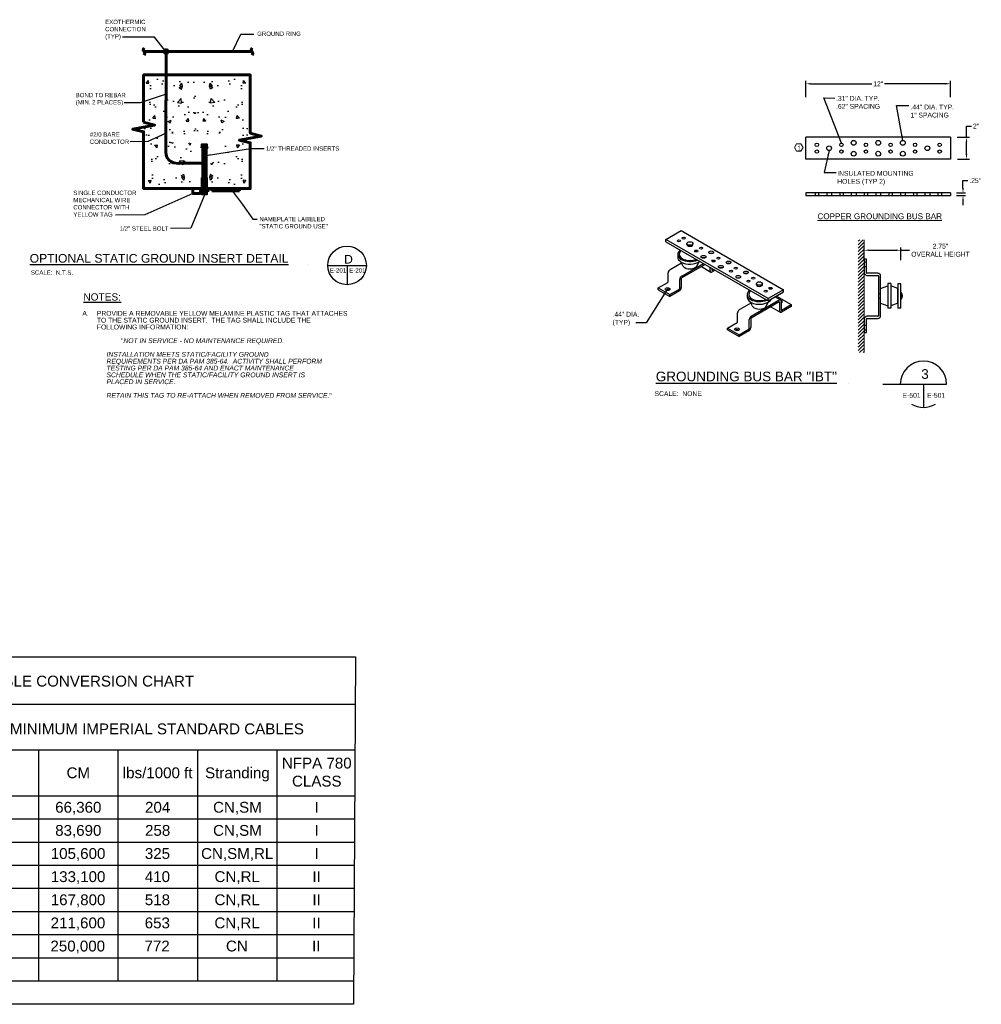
# Model space of a CAD drawing. Header units: inches. Extents: x 19734 to 55197, y -1945 to 10268.
# Tile 53 of 53: x 53204 to 55197, y 4485 to 6525. Entities that reach past the tile are written whole.
import ezdxf

# ---------------------------------------------------------------- set-up
doc = ezdxf.new("R2010")
doc.units = ezdxf.units.IN
doc.header["$MEASUREMENT"] = 0
doc.layers.add('E-ANNO-SYMB', color=7, linetype='Continuous')
doc.layers.add('E-DETL-FINE', color=7, linetype='Continuous')
for name, color, linetype, lineweight in [('E-ANNO-TEXT', 7, 'Continuous', 25), ('E-ARIAL-TEXT', 7, 'Continuous', 25), ('E-DETAIL-CUT', 7, 'Continuous', 30), ('E-DETL-SYMB', 7, 'Continuous', 30), ('E-DETL-TEXT', 7, 'Continuous', 15), ('E-GND-GES', 7, 'Continuous', 60), ('E-LPS-COND', 7, 'Continuous', 60), ('E-PWR-SYMB', 7, 'Continuous', 30), ('E-STD-TEXT', 7, 'Continuous', 25)]:
    doc.layers.add(name, color=color, linetype=linetype, lineweight=lineweight)
doc.styles.add('Arial', font='arial.ttf', dxfattribs={"height": 0.125})
doc.styles.add('Arial8', font='arial.ttf', dxfattribs={"height": 0.125})
doc.styles.get("Standard").update_dxf_attribs({"font": 'arial.ttf'})
doc.dimstyles.new('3-16to1Dim8', dxfattribs={"dimtxt": 12, "dimasz": 0.0625, "dimexe": 0.0625, "dimexo": 0.0625, "dimgap": 0.03125, "dimtad": 1, "dimdec": 4, "dimlfac": 64, "dimzin": 3, "dimdsep": 46, "dimlunit": 4, "dimtxsty": 'Arial8', "dimcen": 0.09375, "dimclrd": 256, "dimclrt": 256, "dimadec": 0, "dimazin": 1, "dimtfac": 1, "dimtdec": 4, "dimtofl": 0, "dimtmove": 0, "dimatfit": 3, "dimfxl": 1, "dimfrac": 1, "dimtolj": 1, "dimtzin": 0, "dimlwd": -1, "dimarcsym": 0})
doc.dimstyles.get("Standard").update_dxf_attribs({"dimtxt": 0.18, "dimasz": 0.18, "dimexe": 0.18, "dimexo": 0.0625, "dimgap": 0.09, "dimtad": 0, "dimtih": 1, "dimtoh": 1, "dimdec": 4, "dimzin": 0, "dimdsep": 46, "dimtxsty": 'Standard', "dimcen": 0.09, "dimadec": 0, "dimazin": 0, "dimtfac": 1, "dimtdec": 4, "dimtofl": 0, "dimtmove": 0, "dimatfit": 3, "dimfxl": 1, "dimtolj": 1, "dimtzin": 0, "dimarcsym": 0})

# ---------------------------------------------------------------- blocks, each defined once
blk = doc.blocks.new('Line Break-Big')
blk.add_lwpolyline([(0, 0.125, 0.414214), (0, 0, -0.414214), (0, -0.125)], format="xyb")
blk = doc.blocks.new('*D774')
at = {"layer": 'Defpoints', "color": 0, "transparency": 16777216}
for p in [(54954, 6047), (54954, 6028.7), (55029.7, 6026.1)]:
    blk.add_point(p, dxfattribs=at)
at = {"layer": 'E-DETL-TEXT', "color": 0, "lineweight": -2, "transparency": 16777216}
for p, q in [((54954, 6028.8), (54954, 6053)), ((54964, 6047), (55019.7, 6047)), ((55029.7, 6026.2), (55029.7, 6053)), ((55029.7, 6047), (55047.9, 6047))]:
    blk.add_line(p, q, dxfattribs=at)
at = {"layer": 'E-DETL-TEXT', "color": 0, "transparency": 16777216}
for points in [[(54964, 6048.7), (54964, 6045.4), (54954, 6047)], [(55019.7, 6048.7), (55019.7, 6045.4), (55029.7, 6047)]]:
    blk.add_solid(points, dxfattribs=at)
at = {"layer": 'E-DETL-TEXT', "color": 0, "transparency": 16777216, "insert": (55112, 6047), "char_height": 10, "attachment_point": 5}
blk.add_mtext('\\A1;2.75"\\POVERALL HEIGHT', dxfattribs=at)
blk = doc.blocks.new('*D775')
at = {"layer": 'Defpoints', "color": 0, "transparency": 16777216}
for p in [(55133, 6391.9), (54833.2, 6364.4), (55133, 6364.4)]:
    blk.add_point(p, dxfattribs=at)
at = {"layer": 'E-DETL-TEXT', "color": 0, "lineweight": -2, "transparency": 16777216}
for p, q in [((54833.2, 6364.4), (54833.2, 6397.9)), ((54843.2, 6391.9), (54969.9, 6391.9)), ((55123, 6391.9), (54996.3, 6391.9)), ((55133, 6364.4), (55133, 6397.9))]:
    blk.add_line(p, q, dxfattribs=at)
at = {"layer": 'E-DETL-TEXT', "color": 0, "transparency": 16777216}
for points in [[(54843.2, 6393.6), (54843.2, 6390.3), (54833.2, 6391.9)], [(55123, 6393.6), (55123, 6390.3), (55133, 6391.9)]]:
    blk.add_solid(points, dxfattribs=at)
at = {"layer": 'E-DETL-TEXT', "color": 0, "transparency": 16777216, "insert": (54983.1, 6391.9), "char_height": 10, "attachment_point": 5}
blk.add_mtext('\\A1;12"', dxfattribs=at)
blk = doc.blocks.new('*D776')
at = {"layer": 'Defpoints', "color": 0, "transparency": 16777216}
for p in [(55145.5, 6165.8), (55145.5, 6160.2), (55158.7, 6160.2)]:
    blk.add_point(p, dxfattribs=at)
at = {"layer": 'E-DETL-SYMB', "color": 0, "lineweight": -2, "transparency": 16777216}
for p, q in [((55158.7, 6175.8), (55158.7, 6191.2)), ((55158.7, 6191.2), (55168.7, 6191.2)), ((55145.5, 6165.8), (55163.7, 6165.8)), ((55145.5, 6160.2), (55163.7, 6160.2)), ((55158.7, 6150.2), (55158.7, 6140.2))]:
    blk.add_line(p, q, dxfattribs=at)
at = {"layer": 'E-DETL-SYMB', "color": 0, "transparency": 16777216}
for points in [[(55157.1, 6175.8), (55160.4, 6175.8), (55158.7, 6165.8)], [(55157.1, 6150.2), (55160.4, 6150.2), (55158.7, 6160.2)]]:
    blk.add_solid(points, dxfattribs=at)
at = {"layer": 'E-DETL-SYMB', "color": 0, "transparency": 16777216, "insert": (55184, 6191.2), "char_height": 10, "attachment_point": 5}
blk.add_mtext('\\A1;.25"', dxfattribs=at)
blk = doc.blocks.new('*D777')
at = {"layer": 'Defpoints', "color": 0, "transparency": 16777216}
for p in [(55146.8, 6281), (55147.4, 6235.7), (55166, 6235.7)]:
    blk.add_point(p, dxfattribs=at)
at = {"layer": 'E-DETL-SYMB', "color": 0, "lineweight": -2, "transparency": 16777216}
for p, q in [((55166, 6281), (55166, 6304.2)), ((55166, 6304.2), (55176, 6304.2)), ((55146.9, 6281), (55172, 6281)), ((55166, 6245.7), (55166, 6271)), ((55147.5, 6235.7), (55172, 6235.7))]:
    blk.add_line(p, q, dxfattribs=at)
at = {"layer": 'E-DETL-SYMB', "color": 0, "transparency": 16777216}
for points in [[(55164.3, 6271), (55167.6, 6271), (55166, 6281)], [(55164.3, 6245.7), (55167.6, 6245.7), (55166, 6235.7)]]:
    blk.add_solid(points, dxfattribs=at)
at = {"layer": 'E-DETL-SYMB', "color": 0, "transparency": 16777216, "insert": (55185.8, 6304.2), "char_height": 10, "attachment_point": 5}
blk.add_mtext('\\A1;2"', dxfattribs=at)

msp = doc.modelspace()

# ---------------------------------------------------------------- hatches: boundary and pattern name
at = {"layer": 'E-DETL-FINE', "ltscale": 100}
h = msp.add_hatch(dxfattribs=at)
h.set_pattern_fill('AR-CONC', color=256, scale=9.670489, style=0)
h.set_pattern_definition([(50, (49687.143, 8012.207), (69.3626, -6.06844), [7.2529, -79.7815]), (355, (49687.14, 8012.21), (-13.4179, 72.7407), [5.8023, -63.8252]), (100.4514, (49692.924, 8011.7), (55.9447, 66.6722), [6.164, -67.8039]), (46.1842, (49687.14, 8031.55), (103.2074, -16.0065), [10.8793, -119.6723]), (96.6356, (49695.74, 8030.21), (90.3865, 94.202), [9.246, -101.7058]), (351.1842, (49687.14, 8031.55), (90.3864, 94.202), [8.7034, -95.7378]), (21, (49696.814, 8026.713), (57.7238, -38.9352), [7.2529, -79.7815]), (326, (49696.814, 8026.71), (23.5298, 70.1256), [5.8023, -63.8252]), (71.4514, (49701.624, 8023.47), (81.2536, 31.1903), [6.164, -67.8039]), (37.5, (49687.143, 8012.207), (1.17592, 32.19246), [0, -63.0516, 0, -64.79228, 0, -64.067]), (7.5, (49687.143, 8012.207), (25.4401, 38.14154), [0, -36.94127, 0, -61.601, 0, -24.418]), (327.5, (49665.578, 8012.207), (51.62324, -2.18117), [0, -24.17622, 0, -75.4298, 0, -100.08956]), (317.5, (49655.908, 8012.207), (56.39695, 9.68064), [0, -31.4291, 0, -50.09313, 0, -71.0781])])
h.paths.add_polyline_path([(53575.64699, 6406.90596), (53462.01874, 6406.90596), (53461.53521, 6280.22255), (53467.33751, 6280.22255), (53488.11185, 6272.85512), (53569.96911, 6259.27361), (53565.84939, 6340.80353), (53569.36117, 6371.12515)])
h = msp.add_hatch(dxfattribs=at)
h.set_pattern_fill('AR-CONC', color=256, scale=9.670489, style=0)
h.set_pattern_definition([(130, (57451.79, 8012.207), (-69.3626, -6.06844), [7.2529, -79.7815]), (185, (57451.79, 8012.21), (13.4179, 72.7407), [5.8023, -63.8252]), (79.5486, (57446.01, 8011.7), (-55.9447, 66.6722), [6.164, -67.8039]), (133.8158, (57451.79, 8031.55), (-103.2074, -16.0065), [10.8793, -119.6723]), (83.3644, (57443.19, 8030.21), (-90.3865, 94.202), [9.246, -101.7058]), (188.8158, (57451.79, 8031.55), (-90.3864, 94.202), [8.7034, -95.7378]), (159, (57442.12, 8026.713), (-57.7238, -38.9352), [7.2529, -79.7815]), (214, (57442.12, 8026.71), (-23.5298, 70.1256), [5.8023, -63.8252]), (108.5486, (57437.31, 8023.47), (-81.2536, 31.1903), [6.164, -67.8039]), (142.5, (57451.788, 8012.207), (-1.17592, 32.19246), [0, -63.0516, 0, -64.79228, 0, -64.067]), (172.5, (57451.788, 8012.207), (-25.4401, 38.14154), [0, -36.94127, 0, -61.601, 0, -24.418]), (212.5, (57473.353, 8012.207), (-51.62324, -2.18117), [0, -24.17622, 0, -75.4298, 0, -100.08956]), (222.5, (57483.023, 8012.207), (-56.39695, 9.68064), [0, -31.4291, 0, -50.09313, 0, -71.0781])])
h.paths.add_polyline_path([(53563.28412, 6406.90596), (53676.91237, 6406.90596), (53677.39589, 6280.22255), (53671.5936, 6280.22255), (53618.99411, 6278.62669), (53576.56073, 6279.4502), (53555.55004, 6307.03862), (53546.4866, 6370.45075)])
h = msp.add_hatch(dxfattribs=at)
h.set_pattern_fill('AR-CONC', color=256, scale=9.670489, style=0)
h.set_pattern_definition([(310, (49691.01, 4572.9), (69.3626, 6.06844), [7.2529, -79.7815]), (5, (49691.01, 4572.9), (-13.4179, -72.7407), [5.8023, -63.8252]), (259.5486, (49696.79, 4573.403), (55.9447, -66.6722), [6.164, -67.8039]), (313.8158, (49691.01, 4553.56), (103.2074, 16.0065), [10.8793, -119.6723]), (263.3644, (49699.61, 4554.89), (90.3865, -94.202), [9.246, -101.7058]), (8.8158, (49691.01, 4553.56), (90.3864, -94.202), [8.7034, -95.7378]), (339, (49700.68, 4558.39), (57.7238, 38.9352), [7.2529, -79.7815]), (34, (49700.68, 4558.39), (23.5298, -70.1256), [5.8023, -63.8252]), (288.5486, (49705.49, 4561.637), (81.2536, -31.1903), [6.164, -67.8039]), (322.5, (49691.012, 4572.898), (1.17592, -32.19246), [0, -63.0516, 0, -64.79228, 0, -64.067]), (352.5, (49691.01, 4572.898), (25.4401, -38.14154), [0, -36.94127, 0, -61.601, 0, -24.418]), (32.5, (49669.446, 4572.898), (51.62324, 2.18117), [0, -24.17622, 0, -75.4298, 0, -100.08956]), (42.5, (49659.776, 4572.898), (56.39695, -9.68064), [0, -31.4291, 0, -50.09313, 0, -71.0781])])
h.paths.add_polyline_path([(53579.51518, 6178.19889), (53465.88693, 6178.19889), (53465.40341, 6304.8823), (53471.2057, 6304.8823), (53487.16201, 6299.08001), (53512.78881, 6271.51911), (53558.02186, 6269.15602), (53573.22936, 6213.9797)])
h = msp.add_hatch(dxfattribs=at)
h.set_pattern_fill('AR-CONC', color=256, scale=9.670489, style=0)
h.set_pattern_definition([(230, (57451.79, 4572.9), (-69.3626, 6.06844), [7.2529, -79.7815]), (175, (57451.79, 4572.9), (13.4179, -72.7407), [5.8023, -63.8252]), (280.4514, (57446.01, 4573.403), (-55.9447, -66.6722), [6.164, -67.8039]), (226.1842, (57451.79, 4553.56), (-103.2074, 16.0065), [10.8793, -119.6723]), (276.6356, (57443.19, 4554.89), (-90.3865, -94.202), [9.246, -101.7058]), (171.1842, (57451.79, 4553.56), (-90.3864, -94.202), [8.7034, -95.7378]), (201, (57442.12, 4558.39), (-57.7238, 38.9352), [7.2529, -79.7815]), (146, (57442.12, 4558.39), (-23.5298, -70.1256), [5.8023, -63.8252]), (251.4514, (57437.31, 4561.637), (-81.2536, -31.1903), [6.164, -67.8039]), (217.5, (57451.788, 4572.898), (-1.17592, -32.19246), [0, -63.0516, 0, -64.79228, 0, -64.067]), (187.5, (57451.788, 4572.898), (-25.4401, -38.14154), [0, -36.94127, 0, -61.601, 0, -24.418]), (147.5, (57473.353, 4572.898), (-51.62324, 2.18117), [0, -24.17622, 0, -75.4298, 0, -100.08956]), (137.5, (57483.023, 4572.898), (-56.39695, -9.68064), [0, -31.4291, 0, -50.09313, 0, -71.0781])])
h.paths.add_polyline_path([(53563.28412, 6178.19889), (53676.91237, 6178.19889), (53677.39589, 6304.8823), (53671.5936, 6304.8823), (53655.63729, 6299.08001), (53630.01049, 6271.51911), (53614.53771, 6233.32068), (53569.56994, 6213.9797)])
at = {"layer": 'E-DETL-TEXT', "linetype": 'Continuous', "transparency": 33554687}
h = msp.add_hatch(dxfattribs=at)
h.set_pattern_fill('ANSI31', color=256, scale=40)
h.set_pattern_definition([(45, (52847.4796, 5272.3565), (-3.535534, 3.535534), [])])
h.paths.add_polyline_path([(54954.02331, 6068.50609), (54941.76474, 6068.50609), (54941.76474, 5835.01884), (54954.02331, 5835.01884)])
at = {"layer": 'E-GND-GES', "transparency": 33554687}
h = msp.add_hatch(dxfattribs=at)
h.set_pattern_fill('_USER', color=256, scale=0.99475, pattern_type=0)
h.set_pattern_definition([(0, (51339.2399, 5288.0344), (0, 0.99475), [])])
h.paths.add_polyline_path([(53583.35611, 6196.0893), (53590.12545, 6196.0893), (53590.12545, 6258.94748), (53583.35611, 6258.94748)])
at = {"layer": 'E-GND-GES'}
h = msp.add_hatch(color=256, dxfattribs=at)
edge = h.paths.add_edge_path()
edge.add_arc((53583.35611, 6227.51839), 3.90122, 0, 360)
at = {"layer": 'E-LPS-COND'}
h = msp.add_hatch(color=256, dxfattribs=at)
edge = h.paths.add_edge_path()
edge.add_arc((53507.42246, 6458.62888), 3.90122, 0, 360)

# ---------------------------------------------------------------- linework, layer by layer
at = {"layer": 'E-ANNO-SYMB'}
for p, q in [((53898.78551, 5105.76126), (52418.74595, 5105.76126)), ((53898.78551, 5011.56545), (52418.74595, 5011.56545)), ((53898.30513, 4915.99029), (52418.74595, 4915.99029)), ((53898.30513, 4868.07149), (52418.74595, 4868.07149)), ((53897.85051, 4820.15269), (52418.74595, 4820.15269)), ((53897.16857, 4772.23389), (53077.80913, 4772.23389)), ((53897.16857, 4724.3151), (52418.74595, 4724.3151)), ((53896.94126, 4676.3963), (52418.74595, 4676.3963)), ((53896.48664, 4628.4775), (52418.74595, 4628.4775)), ((53896.25933, 4580.5587), (52418.74595, 4580.5587)), ((53896.25933, 4532.6399), (52418.74595, 4532.6399))]:
    msp.add_line(p, q, dxfattribs=at)
msp.add_lwpolyline([(52418.74595, 5204.46503), (53899.67355, 5204.46503), (53895.77786, 4484.7211), (52419.22743, 4484.7211)], close=True, dxfattribs=at)
at = {"layer": 'E-ANNO-TEXT'}
for p, q in [((53842.41963, 6015.61644), (53922.41963, 6015.61644)), ((53882.41963, 6015.61644), (53882.41963, 5975.61644))]:
    msp.add_line(p, q, dxfattribs=at)
msp.add_circle((53882.41963, 6015.61644), 40, dxfattribs=at)
at = {"layer": 'E-DETAIL-CUT', "linetype": 'Continuous'}
for p, q in [((54992.80307, 5769.22041), (55124.80307, 5769.22041)), ((55076.80307, 5769.22041), (55076.80307, 5721.22041))]:
    msp.add_line(p, q, dxfattribs=at)
for start, end in [(0, 180), (238.86042202, 301.13957798)]:
    msp.add_arc((55076.80307, 5769.22041), 48, start, end, dxfattribs=at)
at = {"layer": 'E-DETL-SYMB'}
for p, q in [((54833.21532, 6235.71603), (54833.21532, 6280.96344)), ((55132.97941, 6280.96344), (54833.21532, 6280.96344)), ((55132.97941, 6280.96344), (55132.97941, 6235.71603)), ((55132.97941, 6235.71603), (54833.21532, 6235.71603)), ((55132.97941, 6165.84181), (54833.21532, 6165.84181)), ((54833.21532, 6165.84181), (54833.21532, 6160.18588)), ((54852.33235, 6165.84181), (54852.33235, 6160.18588)), ((54859.3457, 6165.84181), (54859.3457, 6160.18588)), ((54876.31347, 6165.84181), (54876.31347, 6160.18588)), ((54886.2679, 6165.84181), (54886.2679, 6160.18588)), ((54903.23568, 6165.84181), (54903.23568, 6160.18588)), ((54910.24903, 6165.84181), (54910.24903, 6160.18588)), ((54927.21681, 6165.84181), (54927.21681, 6160.18588)), ((54937.17124, 6165.84181), (54937.17124, 6160.18588)), ((54954.13902, 6165.84181), (54954.13902, 6160.18588)), ((54961.15237, 6165.84181), (54961.15237, 6160.18588)), ((54978.12015, 6165.84181), (54978.12015, 6160.18588)), ((54988.07458, 6165.84181), (54988.07458, 6160.18588)), ((55005.04236, 6165.84181), (55005.04236, 6160.18588)), ((55012.0557, 6165.84181), (55012.0557, 6160.18588)), ((55029.02348, 6165.84181), (55029.02348, 6160.18588)), ((55038.97791, 6165.84181), (55038.97791, 6160.18588)), ((55055.94569, 6165.84181), (55055.94569, 6160.18588)), ((55062.95904, 6165.84181), (55062.95904, 6160.18588)), ((55079.92682, 6165.84181), (55079.92682, 6160.18588)), ((55089.88125, 6165.84181), (55089.88125, 6160.18588)), ((55106.84903, 6165.84181), (55106.84903, 6160.18588)), ((55113.86238, 6165.84181), (55113.86238, 6160.18588)), ((55132.97941, 6165.84181), (55132.97941, 6160.18588)), ((54833.21532, 6160.18588), (55132.97941, 6160.18588)), ((54586.74789, 6058.74831), (54586.74789, 6061.05733)), ((54599.19093, 6058.74831), (54599.19093, 6061.05733)), ((54954.02331, 6028.71262), (54954.02331, 6000.49687)), ((54958.53783, 6028.71262), (54954.02331, 6028.71262)), ((54954.02331, 6022.9566), (54958.53783, 6022.9566)), ((54958.53783, 6000.49687), (54958.53783, 6028.71262)), ((54954.02331, 6013.02466), (54958.53783, 6013.02466)), ((54982.23906, 5999.36824), (54959.66646, 5999.36824)), ((54730.72427, 5975.62351), (54730.72427, 5977.93253)), ((54743.1673, 5975.62351), (54743.1673, 5977.93253)), ((54959.66646, 5994.85372), (54982.23906, 5994.85372)), ((54983.36769, 5993.72509), (54983.36769, 5911.33511)), ((54987.88221, 5911.33511), (54987.88221, 5993.72509)), ((55002.68939, 5977.92427), (55002.68939, 5927.13593)), ((55009.20151, 5977.92427), (55009.20151, 5927.13593)), ((55024.00869, 5977.73329), (55024.00869, 5927.20042)), ((55029.65184, 5977.73329), (55024.00869, 5977.73329)), ((55029.65184, 5927.20042), (55029.65184, 5977.73329)), ((54983.36769, 5957.49607), (54987.88221, 5957.49607)), ((54987.88221, 5937.37098), (54987.88221, 5967.68922)), ((55024.00869, 5937.37098), (55024.00869, 5967.68922)), ((54983.36769, 5947.56413), (54987.88221, 5947.56413)), ((55029.65184, 5927.20042), (55024.00869, 5927.20042)), ((54954.02331, 5904.56333), (54954.02331, 5876.34758)), ((54958.53783, 5876.34758), (54958.53783, 5904.56333)), ((54982.23906, 5910.20648), (54959.66646, 5910.20648)), ((54959.66646, 5905.69196), (54982.23906, 5905.69196)), ((54954.02331, 5892.03554), (54958.53783, 5892.03554)), ((54954.02331, 5882.1036), (54958.53783, 5882.1036)), ((54954.02331, 5876.34758), (54958.53783, 5876.34758))]:
    msp.add_line(p, q, dxfattribs=at)
at = {"layer": 'E-DETL-SYMB', "extrusion": (-5.55112e-17, 0.816497, 0.57735)}
for p, q in [((54542.97761, 6069.13891), (54574.97236, 6087.61109)), ((54574.97236, 6087.61109), (54786.93758, 5965.23291)), ((54754.94283, 5946.76073), (54542.97761, 6069.13891)), ((54542.97761, 6064.52087), (54542.97761, 6069.13891)), ((54542.97761, 6064.52087), (54754.94283, 5942.14269)), ((54567.51774, 6038.42892), (54567.51774, 6032.88726)), ((54573.87476, 6046.68239), (54571.60927, 6041.60722)), ((54551.77617, 6007.25712), (54575.51379, 6020.96204)), ((54578.18162, 6014.98555), (54574.77815, 6022.61001)), ((54575.77223, 5993.40298), (54620.96481, 6019.49493)), ((54607.7572, 6014.98555), (54611.16066, 6022.61001)), ((54547.77682, 5981.85787), (54547.77682, 6000.33005)), ((54624.16429, 6017.64772), (54575.77223, 5989.70855)), ((54616.50869, 6013.22775), (54636.1339, 6001.89714)), ((54634.96252, 6004.48629), (54634.96252, 6011.41336)), ((54638.16199, 6009.56614), (54638.16199, 6006.33351)), ((54638.96186, 6005.8717), (54641.7614, 6007.48802)), ((54644.96088, 6005.6408), (54638.96186, 6002.17727)), ((54526.98023, 5968.92735), (54546.97695, 5980.47246)), ((54571.77289, 5968.00374), (54571.77289, 5986.47592)), ((54574.97236, 5988.32313), (54574.97236, 5969.85096)), ((54526.98023, 5965.23291), (54526.98023, 5968.92735)), ((54526.98023, 5968.92735), (54550.9763, 5955.07321)), ((54526.98023, 5965.23291), (54550.9763, 5951.37878)), ((54550.9763, 5955.07321), (54570.97302, 5966.61833)), ((54570.97302, 5962.92389), (54550.9763, 5951.37878)), ((54717.85114, 5963.55759), (54715.58565, 5958.48242)), ((54786.93758, 5965.23291), (54754.94283, 5946.76073)), ((54754.94283, 5942.14269), (54786.93758, 5960.61487)), ((54786.93758, 5960.61487), (54786.93758, 5965.23291)), ((54550.9763, 5951.37878), (54550.9763, 5955.07321)), ((54695.75254, 5924.13232), (54719.49017, 5937.83724)), ((54711.49412, 5955.30412), (54711.49412, 5949.76246)), ((54722.158, 5931.86075), (54718.75453, 5939.48521)), ((54719.74861, 5910.27818), (54779.46891, 5944.75508)), ((54777.5912, 5939.97919), (54719.74861, 5906.58375)), ((54751.73357, 5931.86075), (54755.13704, 5939.48521)), ((54754.94283, 5942.14269), (54754.94283, 5946.76073)), ((54769.46826, 5950.52895), (54779.46891, 5944.75508)), ((54772.14001, 5952.07149), (54802.93496, 5934.29201)), ((54778.93889, 5921.36149), (54778.93889, 5938.31935)), ((54782.13882, 5941.43131), (54782.13837, 5923.20871)), ((54691.7532, 5898.73307), (54691.7532, 5917.20525)), ((54760.48507, 5930.10295), (54780.11028, 5918.77234)), ((54782.93824, 5922.7469), (54802.93496, 5934.29201)), ((54802.93496, 5930.59758), (54782.93824, 5919.05247)), ((54802.93496, 5934.29201), (54802.93496, 5930.59758)), ((54670.95661, 5885.80255), (54690.95333, 5897.34766)), ((54715.74926, 5884.87894), (54715.74926, 5903.35112)), ((54718.94874, 5905.19833), (54718.94874, 5886.72616)), ((54670.95661, 5882.10811), (54670.95661, 5885.80255)), ((54670.95661, 5885.80255), (54694.95267, 5871.94841)), ((54670.95661, 5882.10811), (54694.95267, 5868.25398)), ((54694.95267, 5871.94841), (54714.94939, 5883.49353)), ((54714.94939, 5879.79909), (54694.95267, 5868.25398)), ((54694.95267, 5868.25398), (54694.95267, 5871.94841))]:
    msp.add_line(p, q, dxfattribs=at)
at = {"layer": 'E-DETL-SYMB', "extrusion": (0.961656, -6.20743e-16, 0.274258)}
for p, q in [((55009.20151, 5977.92427), (55002.68939, 5977.92427)), ((54987.88221, 5967.68922), (55002.68939, 5973.1514)), ((54987.88221, 5937.37098), (55002.68939, 5931.9088)), ((55009.20151, 5927.13593), (55002.68939, 5927.13593))]:
    msp.add_line(p, q, dxfattribs=at)
at = {"layer": 'E-DETL-SYMB', "extrusion": (-0.961656, 3.52866e-15, 0.274258)}
for p, q in [((55024.00869, 5967.68922), (55009.20151, 5973.1514)), ((55024.00869, 5937.37098), (55009.20151, 5931.9088))]:
    msp.add_line(p, q, dxfattribs=at)
at = {"layer": 'E-DETL-SYMB'}
msp.add_lwpolyline([(55029.65184, 5946.15334), (55031.3692, 5946.15334), (55031.3692, 5958.90686), (55029.65184, 5958.90686)], dxfattribs=at)
for centre, radius in [((54855.83902, 6265.35309), 3.50667), ((54881.29069, 6258.33974), 4.97722), ((54906.74236, 6265.35309), 3.50667), ((54932.19403, 6269.65159), 4.97722), ((54957.64569, 6265.35309), 3.50667), ((54983.09736, 6269.65159), 4.97722), ((55008.54903, 6265.35309), 3.50667), ((55034.0007, 6269.65159), 4.97722), ((55059.45237, 6265.35309), 3.50667), ((55084.90403, 6258.33974), 4.97722), ((55110.3557, 6265.35309), 3.50667), ((54855.83902, 6251.32639), 3.50667), ((54906.74236, 6251.32639), 3.50667), ((54932.19403, 6247.02789), 4.97722), ((54957.64569, 6251.32639), 3.50667), ((54983.09736, 6247.02789), 4.97722), ((55008.54903, 6251.32639), 3.50667), ((55034.0007, 6247.02789), 4.97722), ((55059.45237, 6251.32639), 3.50667), ((55110.3557, 6251.32639), 3.50667)]:
    msp.add_circle(centre, radius, dxfattribs=at)
for centre, radius, start, end in [((54959.66646, 6000.49687), 5.64315, 180, 270), ((54959.66646, 6000.49687), 1.12863, 180, 270), ((54982.23906, 5993.72509), 5.64315, 0, 90), ((54982.23906, 5993.72509), 1.12863, 0, 90), ((55023.13037, 5952.5301), 10.38288, 322.51401075, 37.48598925), ((54959.66646, 5904.56333), 5.64315, 90, 180), ((54959.66646, 5904.56333), 1.12863, 90, 180), ((54982.23906, 5911.33511), 5.64315, 270, 0), ((54982.23906, 5911.33511), 1.12863, 270, 0)]:
    msp.add_arc(centre, radius, start, end, dxfattribs=at)
for centre, major_axis in [((54570.01317, 6066.27572), (-3.50667, 0)), ((54579.93155, 6072.0021), (-3.50667, 0)), ((54592.96941, 6061.05733), (-6.22152, 0)), ((54606.00727, 6045.49452), (-3.50667, 0)), ((54615.92564, 6051.2209), (-3.50667, 0)), ((54636.96219, 6042.58516), (-4.97722, 0)), ((54620.96481, 6033.34907), (-4.97722, 0)), ((54642.00136, 6024.71332), (-3.50667, 0)), ((54651.91974, 6030.4397), (-3.50667, 0)), ((54672.95628, 6021.80396), (-4.97722, 0)), ((54656.95891, 6012.56787), (-4.97722, 0)), ((54677.99546, 6003.93212), (-3.50667, 0)), ((54687.91383, 6009.6585), (-3.50667, 0)), ((54708.95038, 6001.02276), (-4.97722, 0)), ((54692.953, 5991.78667), (-4.97722, 0)), ((54713.98955, 5983.15092), (-3.50667, 0)), ((54723.90792, 5988.8773), (-3.50667, 0)), ((54736.94578, 5977.93253), (-6.22152, 0)), ((54546.57702, 5966.38742), (4.97722, 0)), ((54749.98365, 5962.36972), (-3.50667, 0)), ((54759.90202, 5968.0961), (-3.50667, 0)), ((54690.5534, 5883.26262), (4.97722, 0))]:
    msp.add_ellipse(centre, major_axis=major_axis, ratio=0.5773502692, dxfattribs=at)
for centre, major_axis, ratio, start_param, end_param in [((54592.96941, 6058.74831), (-6.22152, 0), 0.5773502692, 0, 3.1415926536), ((54592.96941, 6038.42892), (-25.45167, 0), 0.5773502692, 5.6315187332, 7.0685834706), ((54592.96941, 6038.42892), (-22.05811, 0), 0.5773502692, 6.0309521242, 7.0685834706), ((54636.96219, 6037.96711), (4.97722, 0), 0.5773502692, 0.9332025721, 2.2083900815), ((54592.96941, 6032.88726), (-25.45167, 0), 0.5773502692, 0, 0.7853981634), ((54592.96941, 6038.42892), (-25.45167, 0), 0.5773502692, 0.7853981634, 2.2224629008), ((54592.96941, 6032.88726), (-25.45167, 0), 0.5773502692, 0.7853981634, 2.4899260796), ((54592.96941, 6038.42892), (-22.05811, 0), 0.5773502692, 0.7853981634, 2.2017348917), ((54620.96481, 6028.73102), (4.97722, 0), 0.5773502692, 0.9332025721, 2.2083900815), ((54592.96941, 6032.88726), (-25.45167, 0), 0.5773502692, 3.0100044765, 3.0221028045), ((54672.95628, 6017.18591), (4.97722, 0), 0.5773502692, 0.9332025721, 2.2083900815), ((54551.77617, 6002.63907), (2.82796, 4.89818), 0.5773502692, 0.7853981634, 2.3561944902), ((54592.96941, 6017.18591), (-15.271, 0), 0.5773502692, 0.252233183, 0.7853981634), ((54592.96941, 6017.18591), (-15.271, 0), 0.5773502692, 0.7853981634, 2.8893594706), ((54638.96186, 6006.79531), (-2.82796, -4.89818), 0.5773502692, 5.4977871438, 7.0685834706), ((54638.96186, 6006.79531), (-0.56559, -0.97964), 0.5773502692, 5.4977871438, 7.0685834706), ((54656.95891, 6007.94982), (4.97722, 0), 0.5773502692, 0.9332025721, 2.2083900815), ((54708.95038, 5996.40471), (4.97722, 0), 0.5773502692, 0.9332025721, 2.2083900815), ((54546.97695, 5981.39607), (0.56559, 0.97964), 0.5773502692, 3.926990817, 5.4977871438), ((54575.77223, 5988.78494), (2.82796, 4.89818), 0.5773502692, 0.7853981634, 2.3561944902), ((54575.77223, 5988.78494), (-0.56559, -0.97964), 0.5773502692, 3.926990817, 5.4977871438), ((54692.953, 5987.16862), (4.97722, 0), 0.5773502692, 0.9332025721, 2.2083900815), ((54546.57702, 5962.69299), (-4.97722, 0), 0.5773502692, 3.926990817, 5.5850056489), ((54546.57702, 5962.69299), (-4.97722, 0), 0.5773502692, 3.8397723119, 3.926990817), ((54570.97302, 5967.54193), (-2.82796, -4.89818), 0.5773502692, 0.7853981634, 2.3561944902), ((54570.97302, 5967.54193), (0.56559, 0.97964), 0.5773502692, 3.926990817, 5.4977871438), ((54736.94578, 5955.30412), (-25.45167, 0), 0.5773502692, 5.6315187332, 7.0685834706), ((54736.94578, 5955.30412), (-22.05811, 0), 0.5773502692, 6.0309521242, 7.0685834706), ((54736.94578, 5975.62351), (-6.22152, 0), 0.5773502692, 0, 3.1415926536), ((54736.94578, 5949.76246), (-25.45167, 0), 0.5773502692, 0, 0.7853981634), ((54736.94578, 5949.76246), (-25.45167, 0), 0.5773502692, 0.7853981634, 2.878509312), ((54736.94578, 5955.30412), (-25.45167, 0), 0.5773502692, 0.7853981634, 2.2224629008), ((54736.94578, 5955.30412), (-22.05811, 0), 0.5773502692, 0.7853981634, 2.2017348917), ((54777.91387, 5938.3173), (-0.00745, 1.74814), 0.5863483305, 4.7110611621, 6.5961407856), ((54780.11424, 5941.43131), (0, -3.50667), 0.5773502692, 1.5707538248, 3.4660007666), ((54779.45257, 5940.5563), (4.97722, 0), 0.5773502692, 5.2824619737, 7.3379465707), ((54779.45257, 5936.86186), (-4.97722, 0), 0.5773502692, 3.926990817, 4.1423092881), ((54779.45257, 5936.86186), (-4.97722, 0), 0.5773502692, 3.8397723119, 3.926990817), ((54695.75254, 5919.51427), (2.82796, 4.89818), 0.5773502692, 0.7853981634, 2.3561944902), ((54736.94578, 5934.06111), (-15.271, 0), 0.5773502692, 0.252233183, 0.7853981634), ((54736.94578, 5934.06111), (-15.271, 0), 0.5773502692, 0.7853981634, 2.8893594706), ((54782.93824, 5923.67051), (-2.82796, -4.89818), 0.5773502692, 5.4977871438, 7.0685834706), ((54782.93824, 5923.67051), (-0.56559, -0.97964), 0.5773502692, 5.4977871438, 7.0685834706), ((54690.95333, 5898.27127), (0.56559, 0.97964), 0.5773502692, 3.926990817, 5.4977871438), ((54719.74861, 5905.66014), (2.82796, 4.89818), 0.5773502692, 0.7853981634, 2.3561944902), ((54719.74861, 5905.66014), (-0.56559, -0.97964), 0.5773502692, 3.926990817, 5.4977871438), ((54690.5534, 5879.56819), (-4.97722, 0), 0.5773502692, 3.926990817, 5.5850056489), ((54690.5534, 5879.56819), (-4.97722, 0), 0.5773502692, 3.8397723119, 3.926990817), ((54714.94939, 5884.41713), (-2.82796, -4.89818), 0.5773502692, 0.7853981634, 2.3561944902), ((54714.94939, 5884.41713), (0.56559, 0.97964), 0.5773502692, 3.926990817, 5.4977871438)]:
    msp.add_ellipse(centre, major_axis=major_axis, ratio=ratio, start_param=start_param, end_param=end_param, dxfattribs=at)
at = {"layer": 'E-DETL-TEXT', "linetype": 'Continuous'}
msp.add_line((54954.02331, 6068.50609), (54954.02331, 5835.01884), dxfattribs=at)
msp.add_lwpolyline([(54827.34818, 6259.89294), (54822.88396, 6267.62521), (54813.9555, 6267.62521), (54809.49128, 6259.89294), (54813.9555, 6252.16067), (54822.88396, 6252.16067)], close=True, dxfattribs=at)
at = {"layer": 'E-GND-GES'}
for p, q in [((53602.47324, 6174.81422), (53602.47324, 6169.98013)), ((53659.30783, 6174.81422), (53602.47324, 6174.81422)), ((53602.47324, 6169.98013), (53659.30783, 6169.98013)), ((53659.30783, 6169.98013), (53659.30783, 6174.81422))]:
    msp.add_line(p, q, dxfattribs=at)
at = {"layer": 'E-GND-GES', "ltscale": 100}
for points in [[(53460.78266, 6312.61869), (53483.50831, 6306.33287), (53438.05701, 6297.62943), (53460.78266, 6292.55243), (53460.78266, 6174.81422), (53681.74761, 6174.81422), (53681.74761, 6259.30587), (53681.74761, 6269.70165), (53659.02196, 6274.77865), (53704.47326, 6283.48209), (53681.74761, 6289.76791), (53681.74761, 6410.29063), (53460.78266, 6410.29063)], [(53582.1473, 6259.91453), (53591.33427, 6259.91453), (53591.33427, 6265.71682), (53582.1473, 6265.71682)], [(53581.18025, 6258.94748), (53592.30131, 6258.94748), (53592.30131, 6259.91453), (53581.18025, 6259.91453)], [(53582.1473, 6174.81422), (53591.33427, 6174.81422), (53591.33427, 6196.0893), (53582.1473, 6196.0893)], [(53594.71894, 6174.81422), (53594.71894, 6170.4625), (53578.76263, 6170.4625), (53578.76263, 6164.66021), (53562.80632, 6164.66021), (53562.80632, 6174.81422)], [(53581.18025, 6170.4625), (53592.30131, 6170.4625), (53592.30131, 6169.49545), (53581.18025, 6169.49545)], [(53582.1473, 6169.49545), (53591.33427, 6169.49545), (53591.33427, 6163.69316), (53582.1473, 6163.69316)]]:
    msp.add_lwpolyline(points, close=True, dxfattribs=at)
for points in [[(53584.56492, 6259.91453), (53584.56492, 6265.71682)], [(53588.91664, 6259.91453), (53588.91664, 6265.71682)], [(53583.35611, 6258.94748), (53583.35611, 6196.0893)], [(53590.12545, 6258.94748), (53590.12545, 6196.0893)], [(53584.56492, 6174.81422), (53584.56492, 6196.0893)], [(53588.91664, 6174.81422), (53588.91664, 6196.0893)], [(53584.56492, 6169.49545), (53584.56492, 6163.69316)], [(53588.91664, 6169.49545), (53588.91664, 6163.69316)]]:
    msp.add_lwpolyline(points, dxfattribs=at)
at = {"layer": 'E-GND-GES'}
msp.add_open_spline([(53506.8851, 6257.87037), (53506.80501, 6252.43815), (53506.37456, 6240.9071), (53520.39988, 6225.83709), (53543.99815, 6227.74795), (53552.22268, 6226.57125), (53564.33936, 6227.8825), (53583.35611, 6227.51839)], degree=3, knots=[3.9017365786, 3.9017365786, 3.9017365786, 3.9017365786, 13.3687022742, 22.3414061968, 39.7131029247, 64.1319127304, 92.6762085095, 92.6762085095, 92.6762085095, 92.6762085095], dxfattribs=at)
at = {"layer": 'E-LPS-COND'}
msp.add_line((53507.42246, 6458.62888), (53506.8851, 6257.87037), dxfattribs=at)
at = {"layer": 'E-LPS-COND', "ltscale": 100}
msp.add_lwpolyline([(53461.74971, 6458.62888), (53685.61581, 6458.62888)], dxfattribs=at)
at = {"layer": 'E-LPS-COND'}
msp.add_circle((53507.42246, 6458.62888), 3.90122, dxfattribs=at)
at = {"layer": 'E-PWR-SYMB'}
for p, q in [((53243.06339, 5011.56545), (53243.06339, 4532.6399)), ((53407.51673, 5011.56545), (53407.51673, 4532.6399)), ((53572.77099, 5011.56545), (53572.77099, 4532.6399)), ((53737.22433, 5011.56545), (53737.22433, 4532.6399))]:
    msp.add_line(p, q, dxfattribs=at)

# ---------------------------------------------------------------- block references
at = {"layer": 'E-LPS-COND', "ltscale": 100, "xscale": 61.89113002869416, "yscale": 61.89113002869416, "zscale": 61.89113002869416}
for p in [(53461.74971, 6458.62888), (53685.61581, 6458.62888)]:
    msp.add_blockref('Line Break-Big', p, dxfattribs=at)

# ---------------------------------------------------------------- texts
at = {"layer": 'E-ANNO-TEXT'}
for s, insert, char_height, width, attachment_point in [('\\A1;EXOTHERMIC CONNECTION\\P(TYP)', (53381.12581, 6524.52355), 8.969729, 90.1426627, 1), ('\\A1;GROUND RING', (53696.19003, 6500.10479), 8.969729, 97.3007581, 1), ('BOND TO REBAR (MIN. 2 PLACES)', (53320.19002, 6373.01977), 8.969729, 106.5796439, 1), ('#2/0 BARE CONDUCTOR', (53349.42114, 6291.22963), 8.969729, 86.0301856, 1), ('\\A1;1/2" THREADED INSERTS', (53714.32534, 6262.20765), 8.969729, 154.6621122, 1), ('SINGLE CONDUCTOR MECHANICAL WIRE CONNECTOR WITH YELLOW TAG', (53315.16663, 6170.45411), 8.9697289, 132.3316731, 1), ('NAMEPLATE LABELED\\P"STATIC GROUND USE"', (53700.75382, 6116.13963), 8.9697289, 147.3309148, 1), ('\\A1;1/2" STEEL BOLT', (53512.49678, 6096.60543), 8.969729, 110.1974647, 3), ('\\pxsm0.85;{\\LNOTES:}', (53336.00852, 5957.74538), 15, 80.9674229, 1), ('\\pxi-3,l3,sm0.85,ql,t3;A.^IPROVIDE A REMOVABLE YELLOW MELAMINE PLASTIC TAG THAT ATTACHES TO THE STATIC GROUND INSERT.  THE TAG SHALL INCLUDE THE FOLLOWING INFORMATION:\\P\\P\\pr5.68456,t5;^I^I"{\\fArial|b0|i1|c0|p34;NOT IN SERVICE - NO MAINTENANCE REQUIRED.\\P\\P\\pi-5,l5;^IINSTALLATION MEETS STATIC/FACILITY GROUND REQUIREMENTS PER DA PAM 385-64.  ACTIVITY SHALL PERFORM TESTING PER DA PAM 385-64 AND ENACT MAINTENANCE SCHEDULE WHEN THE STATIC/FACILITY GROUND INSERT IS PLACED IN SERVICE.\\P\\P^IRETAIN THIS TAG TO RE-ATTACH WHEN REMOVED FROM SERVICE.}"\\P\\pi-3,l3,r0;^I^I ', (53334.01498, 5921.30312), 10, 554.9619934, 1)]:
    msp.add_mtext(s, dxfattribs=dict(at, insert=insert, char_height=char_height, width=width, attachment_point=attachment_point))
at = {"layer": 'E-ANNO-TEXT', "attachment_point": 1}
for s, width, insert, char_height in [('{\\LOPTIONAL STATIC GROUND INSERT DETAIL^I^I    }', 654.4772623, (53224.76372, 6039.26449), 18), ('D', 18.1346485, (53876.32583, 6037.33081), 18), ('SCALE:  N.T.S.', 103.0824088, (53227.33983, 6005.34181), 9), ('E-201', 35.4157189, (53846.98847, 6009.79863), 9), ('E-201', 35.4157189, (53886.98847, 6009.79863), 9)]:
    msp.add_mtext_dynamic_manual_height_columns(s, width=width, gutter_width=48, heights=[0], dxfattribs=dict(at, insert=insert, char_height=char_height))
at = {"layer": 'E-ARIAL-TEXT', "char_height": 22.4254562, "attachment_point": 1, "style": 'Arial'}
for s, insert, width in [('\\pxqc;LPS MAIN SIZE {\\LCOPPER} CABLE CONVERSION CHART', (52418.76963, 5165.52568), 1480.6931609), ('\\pxqc;MINIMUM IMPERIAL STANDARD CABLES', (53077.80913, 5066.55353), 821.2102136), ('\\A1;\\pxqc;lbs/1000 ft', (53407.51673, 4975.56903), 164.9022327), ('\\A1;\\pxqc;NFPA 780 CLASS', (53737.22433, 4995.6872), 164.9022327), ('\\A1;\\pxqc;CM', (53243.06339, 4975.56903), 164.9022327), ('\\A1;\\pxqc;Stranding', (53572.77099, 4975.56903), 164.9022327), ('\\A1;\\pxqc;66,360', (53243.06339, 4904.16108), 164.9022327), ('\\A1;\\pxqc;204', (53407.51673, 4904.16108), 164.9022327), ('\\A1;\\pxqc;CN,SM', (53572.77099, 4904.16108), 164.9022327), ('\\A1;\\pxqc;I', (53737.22433, 4904.16108), 164.9022327), ('\\A1;\\pxqc;83,690', (53243.06339, 4856.24228), 164.9022327), ('\\A1;\\pxqc;258', (53407.51673, 4856.24228), 164.9022327), ('\\A1;\\pxqc;CN,SM', (53572.77099, 4856.24228), 164.9022327), ('\\A1;\\pxqc;I', (53737.22433, 4856.24228), 164.9022327), ('\\A1;\\pxqc;105,600', (53242.60877, 4808.32348), 164.9022327), ('\\A1;\\pxqc;325', (53407.06211, 4808.32348), 164.9022327), ('\\A1;\\pxqc;CN,SM,RL', (53572.31637, 4808.32348), 164.9022327), ('\\A1;\\pxqc;I', (53736.76971, 4808.32348), 164.9022327), ('\\A1;\\pxqc;133,100', (53242.60877, 4760.40468), 164.9022327), ('\\A1;\\pxqc;410', (53407.06211, 4760.40468), 164.9022327), ('\\A1;\\pxqc;CN,RL', (53572.31637, 4760.40468), 164.9022327), ('\\A1;\\pxqc;II', (53736.76971, 4760.40468), 164.9022327), ('\\A1;\\pxqc;167,800', (53242.60877, 4712.48588), 164.9022327), ('\\A1;\\pxqc;518', (53407.06211, 4712.48588), 164.9022327), ('\\A1;\\pxqc;CN,RL', (53572.31637, 4712.48588), 164.9022327), ('\\A1;\\pxqc;II', (53736.76971, 4712.48588), 164.9022327), ('\\A1;\\pxqc;211,600', (53242.38146, 4664.56709), 164.9022327), ('\\A1;\\pxqc;653', (53406.8348, 4664.56709), 164.9022327), ('\\A1;\\pxqc;CN,RL', (53572.08906, 4664.56709), 164.9022327), ('\\A1;\\pxqc;II', (53736.5424, 4664.56709), 164.9022327), ('\\A1;\\pxqc;250,000', (53241.92684, 4616.64829), 164.9022327), ('\\A1;\\pxqc;772', (53406.38018, 4616.64829), 164.9022327), ('\\A1;\\pxqc;CN', (53571.63444, 4616.64829), 164.9022327), ('\\A1;\\pxqc;II', (53736.08778, 4616.64829), 164.9022327)]:
    msp.add_mtext(s, dxfattribs=dict(at, insert=insert, width=width))
at = {"layer": 'E-DETL-TEXT'}
for s, insert, char_height, width, attachment_point in [('.31" DIA. TYP.\\P.62" SPACING', (54895.6648, 6366.73161), 10, 99.1993084, 1), ('.44" DIA. TYP.\\P1" SPACING', (55049.85267, 6348.69056), 10, 103.4360302, 1), ('1', (54815.79028, 6263.83014), 10, 7.5503562, 1), ('INSULATED MOUNTING HOLES (TYP 2)', (54898.09203, 6211.41137), 10, 166.7069628, 1), ('{\\LCOPPER GROUNDING BUS BAR}', (54986.17541, 6111.19167), 12, 269.5188832, 8), ('.44" DIA. (TYP)', (54432.56277, 5919.44279), 10, 64.6952229, 1)]:
    msp.add_mtext(s, dxfattribs=dict(at, insert=insert, char_height=char_height, width=width, attachment_point=attachment_point))
at = {"layer": 'E-STD-TEXT', "attachment_point": 1}
for s, width, insert, char_height in [('{\\LGROUNDING BUS BAR "IBT"^I^I}', 614.6919891, (54522.13579, 5795.49608), 20), ('\\A1;SCALE:  NONE', 117.793006, (54519.64963, 5754.96876), 10), ('\\A1;E-501', 39.7036169, (55033.59995, 5751.44813), 10), ('\\A1;E-501', 39.7036169, (55084.458, 5751.44813), 10)]:
    msp.add_mtext_dynamic_manual_height_columns(s, width=width, gutter_width=48, heights=[0], dxfattribs=dict(at, insert=insert, char_height=char_height))
at = {"layer": 'E-STD-TEXT', "linetype": 'Continuous', "insert": (55072.21273, 5800.60435), "char_height": 20, "attachment_point": 1}
msp.add_mtext_dynamic_manual_height_columns('3', width=11.9865327, gutter_width=1271.40563, heights=[0], dxfattribs=at)

# ---------------------------------------------------------------- dimensions: what is measured, and where the dimension line sits
at = {"layer": 'E-DETL-SYMB'}
for base, p1, p2, text, override, picture, middle in [((55165.96242, 6235.71603), (55146.78934, 6280.96344), (55147.41015, 6235.71603), '2"', {"dimtxt": 10, "dimasz": 10, "dimexe": 6, "dimgap": 4, "dimdec": 0, "dimlunit": 3}, '*D777', (55185.79462, 6304.1506)), ((55158.72363, 6160.18588), (55145.48262, 6165.84181), (55145.48262, 6160.18588), '.25"', {"dimtxt": 10, "dimasz": 10, "dimexe": 5, "dimgap": 4}, '*D776', (55183.95146, 6191.16678))]:
    dim = msp.add_linear_dim(base=base, p1=p1, p2=p2, angle=90, text=text, dimstyle='Standard', override=override, dxfattribs=at)
    dim.commit()
    dim.dimension.update_dxf_attribs({"geometry": picture, "text_midpoint": middle, "dimtype": 160})
at = {"layer": 'E-DETL-TEXT'}
dim = msp.add_linear_dim(base=(55132.97941, 6391.93917), p1=(54833.21532, 6364.37711), p2=(55132.97941, 6364.37711), text='12"', dimstyle='Standard', override={"dimtxt": 10, "dimasz": 10, "dimexe": 6, "dimexo": 0, "dimgap": 4}, dxfattribs=at)
dim.commit()
dim.dimension.update_dxf_attribs({"geometry": '*D775', "text_midpoint": (54983.09736, 6391.93917)})
dim = msp.add_linear_dim(base=(54954.02331, 6047.03784), p1=(55029.65184, 6026.09115), p2=(54954.02331, 6028.71262), text='2.75"\\POVERALL HEIGHT', dimstyle='Standard', override={"dimtxt": 10, "dimasz": 10, "dimexe": 6, "dimgap": 4}, dxfattribs=at)
dim.commit()
dim.dimension.update_dxf_attribs({"geometry": '*D774', "text_midpoint": (55111.98518, 6047.03784), "dimtype": 160})

# ---------------------------------------------------------------- leaders
at = {"layer": 'E-ANNO-TEXT', "ltscale": 100, "annotation_type": 0, "has_hookline": 1}
for points, override, hookline_direction in [([(53504.70968, 6461.80998), (53483.34406, 6488.58215), (53417.00266, 6488.58215)], {"dimasz": 9, "dimtad": 0}, 1), ([(53645.12718, 6458.78174), (53662.26436, 6494.9243), (53689.1222, 6494.9243)], {"dimscale": 1, "dimasz": 9, "dimtad": 0}, 0), ([(53505.90878, 6289.01264), (53469.46146, 6271.9821), (53432.95235, 6271.96405)], {"dimasz": 9, "dimtad": 0}, 1), ([(53562.80632, 6164.66021), (53463.42363, 6120.04934), (53402.75581, 6119.67036)], {"dimasz": 9, "dimtad": 0}, 1), ([(53588.01576, 6163.39357), (53558.65653, 6092.75738), (53516.64137, 6092.22531)], {"dimasz": 9, "dimtad": 0}, 1)]:
    msp.add_leader(points, dimstyle='3-16to1Dim8', override=override, dxfattribs=dict(at, hookline_direction=hookline_direction))
at = {"layer": 'E-ANNO-TEXT', "ltscale": 100, "annotation_type": 0, "has_hookline": 1, "horizontal_direction": (-1, 0, 0)}
for points, hookline_direction in [([(53505.77805, 6370.02438), (53453.72109, 6352.70364), (53420.85949, 6352.70364)], 1), ([(53590.69588, 6243.2474), (53682.36506, 6258.12441), (53710.44849, 6258.00354)], 0), ([(53645.12702, 6169.16312), (53665.45136, 6141.54668), (53687.27064, 6111.57983), (53696.27064, 6111.57983)], 1)]:
    msp.add_leader(points, dimstyle='3-16to1Dim8', override={"dimasz": 9, "dimtad": 0}, dxfattribs=dict(at, hookline_direction=hookline_direction))
at = {"layer": 'E-DETL-TEXT'}
for points in [[(54906.74236, 6268.85976), (54870.44538, 6362.45131), (54892.87823, 6362.39103)], [(55034.0007, 6274.62881), (55021.08085, 6346.78818), (55046.50955, 6346.64386)], [(54881.29069, 6253.36252), (54871.09474, 6208.08408), (54895.94436, 6208.00024)], [(54544.17474, 5963.7563), (54502.02313, 5896.66549), (54480.46701, 5896.66549)]]:
    msp.add_leader(points, dimstyle='Standard', override={"dimasz": 10}, dxfattribs=at)

doc.saveas('drawing.dxf')
